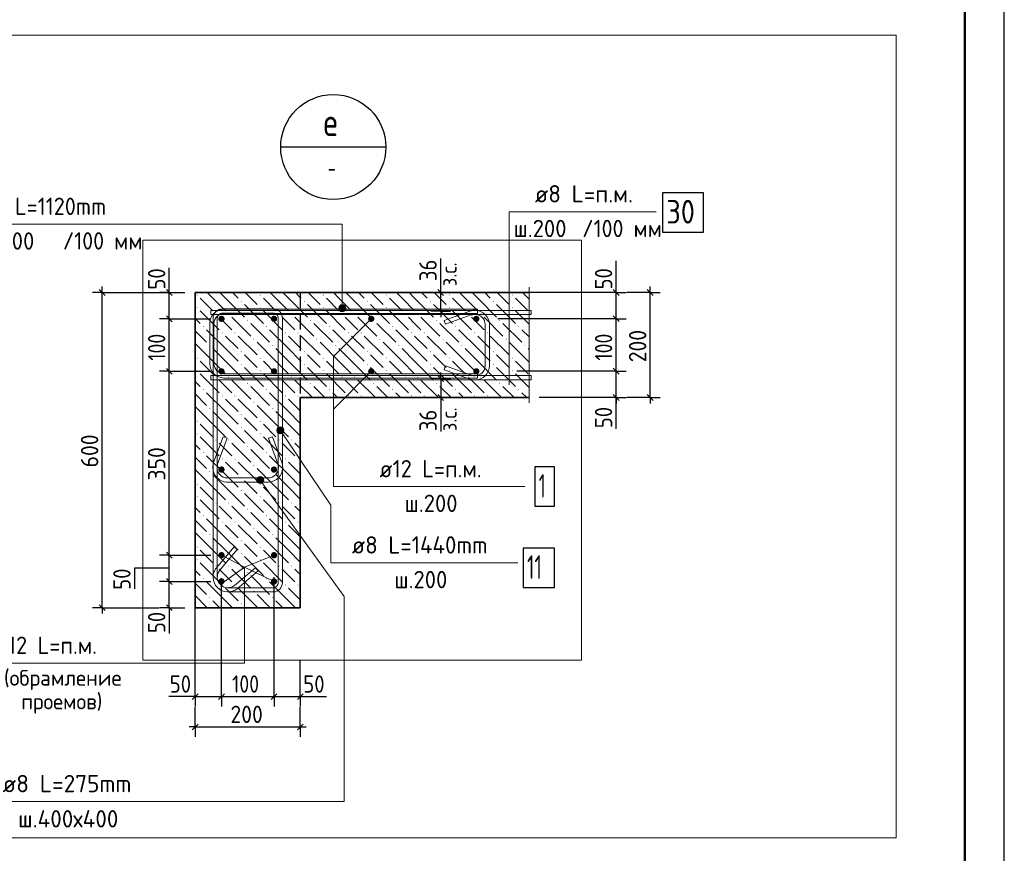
# Model space of a CAD drawing. Header units: millimetres. Extents: x 0 to 50400, y 0 to 35652.
# Tile 9 of 11: x 35408 to 50400, y 10836 to 23534. Entities that reach past the tile are written whole.
import ezdxf

# ---------------------------------------------------------------- set-up
doc = ezdxf.new("R2010")
doc.units = ezdxf.units.MM
doc.linetypes.add('______2', pattern=[324, 240, -84])
for name, color, linetype, lineweight in [('Standard', 7, 'Continuous', 25), ('ЖБ Стена верхний уровень', 7, 'Continuous', 35), ('Позиционная метка линия выноска', 7, 'Continuous', 13), ('Позиционная метка номер позиции', 7, 'Continuous', 13), ('Текст_ общее', 7, 'Continuous', 25)]:
    doc.layers.add(name, color=color, linetype=linetype, lineweight=lineweight)
doc.layers.add('Размерная выноска', color=7, linetype='Continuous')
for name, color, linetype, true_color in [('Стена ДОП П-обр. неравн', 7, 'Continuous', 0xa0a0a0), ('Стена обрамление Г-обр.', 7, 'Continuous', 0xa0a0a0), ('Стена фоновая арматура У1', 7, '______2', 0xa0a0a0), ('Стена фоновая арматура Х1', 7, '______2', 0xa0a0a0), ('Стена фоновая затяжка С-обр.', 7, '______2', 0xa0a0a0)]:
    doc.layers.add(name, color=color, linetype=linetype, true_color=true_color)
doc.styles.add('ISOCPEUR', font='txt')

msp = doc.modelspace()

# ---------------------------------------------------------------- hatches: boundary and pattern name
at = {"layer": 'ЖБ Стена верхний уровень', "linetype": 'Continuous', "lineweight": 18, "transparency": 33554687}
for points in [[(38102, 19340), (38110, 19348), (38117, 19340), (38110, 19332)], [(39062, 19340), (39070, 19348), (39077, 19340), (39070, 19332)], [(40022, 19340), (40030, 19348), (40037, 19340), (40030, 19332)], [(40982, 19340), (40990, 19348), (40997, 19340), (40990, 19332)], [(41942, 19340), (41950, 19348), (41957, 19340), (41950, 19332)], [(42902, 19340), (42910, 19348), (42917, 19340), (42910, 19332)], [(38774, 19244), (38782, 19252), (38789, 19244), (38782, 19236)], [(39734, 19244), (39742, 19252), (39749, 19244), (39742, 19236)], [(40694, 19244), (40702, 19252), (40709, 19244), (40702, 19236)], [(41654, 19244), (41662, 19252), (41669, 19244), (41662, 19236)], [(42614, 19244), (42622, 19252), (42629, 19244), (42622, 19236)], [(38102, 19148), (38110, 19155), (38117, 19148), (38110, 19140)], [(38390, 19052), (38398, 19059), (38405, 19052), (38398, 19044)], [(38582, 19052), (38590, 19059), (38597, 19052), (38590, 19044)], [(39062, 19148), (39070, 19155), (39077, 19148), (39070, 19140)], [(39350, 19052), (39358, 19059), (39365, 19052), (39358, 19044)], [(39542, 19052), (39550, 19059), (39557, 19052), (39550, 19044)], [(40022, 19148), (40030, 19155), (40037, 19148), (40030, 19140)], [(40310, 19052), (40318, 19059), (40325, 19052), (40318, 19044)], [(40502, 19052), (40510, 19059), (40517, 19052), (40510, 19044)], [(40982, 19148), (40990, 19155), (40997, 19148), (40990, 19140)], [(41270, 19052), (41278, 19059), (41285, 19052), (41278, 19044)], [(41462, 19052), (41470, 19059), (41477, 19052), (41470, 19044)], [(41942, 19148), (41950, 19155), (41957, 19148), (41950, 19140)], [(42230, 19052), (42238, 19059), (42245, 19052), (42238, 19044)], [(42422, 19052), (42430, 19059), (42437, 19052), (42430, 19044)], [(42902, 19148), (42910, 19155), (42917, 19148), (42910, 19140)], [(38870, 18956), (38878, 18964), (38885, 18956), (38878, 18948)], [(39830, 18956), (39838, 18964), (39845, 18956), (39838, 18948)], [(40790, 18956), (40798, 18964), (40805, 18956), (40798, 18948)], [(41750, 18956), (41758, 18964), (41765, 18956), (41758, 18948)], [(42710, 18956), (42718, 18964), (42725, 18956), (42718, 18948)], [(38198, 18860), (38206, 18868), (38213, 18860), (38206, 18852)], [(38486, 18764), (38494, 18772), (38501, 18764), (38494, 18756)], [(38678, 18764), (38686, 18772), (38693, 18764), (38686, 18756)], [(39158, 18860), (39166, 18868), (39173, 18860), (39166, 18852)], [(39446, 18764), (39454, 18772), (39461, 18764), (39454, 18756)], [(39638, 18764), (39646, 18772), (39653, 18764), (39646, 18756)], [(40118, 18860), (40126, 18868), (40133, 18860), (40126, 18852)], [(40406, 18764), (40414, 18772), (40421, 18764), (40414, 18756)], [(40598, 18764), (40606, 18772), (40613, 18764), (40606, 18756)], [(41078, 18860), (41086, 18868), (41093, 18860), (41086, 18852)], [(41366, 18764), (41374, 18772), (41381, 18764), (41374, 18756)], [(41558, 18764), (41566, 18772), (41573, 18764), (41566, 18756)], [(42038, 18860), (42046, 18868), (42053, 18860), (42046, 18852)], [(42326, 18764), (42334, 18772), (42341, 18764), (42334, 18756)], [(42518, 18764), (42526, 18772), (42533, 18764), (42526, 18756)], [(42998, 18860), (43006, 18868), (43013, 18860), (43006, 18852)], [(38966, 18668), (38974, 18675), (38981, 18668), (38974, 18660)], [(39926, 18668), (39934, 18675), (39941, 18668), (39934, 18660)], [(40886, 18668), (40894, 18675), (40901, 18668), (40894, 18660)], [(41846, 18668), (41854, 18675), (41861, 18668), (41854, 18660)], [(42806, 18668), (42814, 18675), (42821, 18668), (42814, 18660)], [(38294, 18572), (38302, 18579), (38309, 18572), (38302, 18564)], [(38774, 18476), (38782, 18484), (38789, 18476), (38782, 18468)], [(39254, 18572), (39262, 18579), (39269, 18572), (39262, 18564)], [(39734, 18476), (39742, 18484), (39749, 18476), (39742, 18468)], [(40214, 18572), (40222, 18579), (40229, 18572), (40222, 18564)], [(40694, 18476), (40702, 18484), (40709, 18476), (40702, 18468)], [(41174, 18572), (41182, 18579), (41189, 18572), (41182, 18564)], [(41654, 18476), (41662, 18484), (41669, 18476), (41662, 18468)], [(42134, 18572), (42142, 18579), (42149, 18572), (42142, 18564)], [(42614, 18476), (42622, 18484), (42629, 18476), (42622, 18468)], [(43094, 18572), (43102, 18579), (43109, 18572), (43102, 18564)], [(38102, 18380), (38110, 18388), (38117, 18380), (38110, 18372)], [(38774, 18284), (38782, 18292), (38789, 18284), (38782, 18276)], [(39062, 18380), (39070, 18388), (39077, 18380), (39070, 18372)], [(39734, 18284), (39742, 18292), (39749, 18284), (39742, 18276)], [(40022, 18380), (40030, 18388), (40037, 18380), (40030, 18372)], [(40694, 18284), (40702, 18292), (40709, 18284), (40702, 18276)], [(40982, 18380), (40990, 18388), (40997, 18380), (40990, 18372)], [(41654, 18284), (41662, 18292), (41669, 18284), (41662, 18276)], [(41942, 18380), (41950, 18388), (41957, 18380), (41950, 18372)], [(42614, 18284), (42622, 18292), (42629, 18284), (42622, 18276)], [(42902, 18380), (42910, 18388), (42917, 18380), (42910, 18372)], [(38102, 18188), (38110, 18195), (38117, 18188), (38110, 18180)], [(39062, 18188), (39070, 18195), (39077, 18188), (39070, 18180)], [(40022, 18188), (40030, 18195), (40037, 18188), (40030, 18180)], [(40982, 18188), (40990, 18195), (40997, 18188), (40990, 18180)], [(41942, 18188), (41950, 18195), (41957, 18188), (41950, 18180)], [(42902, 18188), (42910, 18195), (42917, 18188), (42910, 18180)], [(38390, 18092), (38398, 18099), (38405, 18092), (38398, 18084)], [(38582, 18092), (38590, 18099), (38597, 18092), (38590, 18084)], [(38870, 17996), (38878, 18004), (38885, 17996), (38878, 17988)], [(39350, 18092), (39358, 18099), (39365, 18092), (39358, 18084)], [(39542, 18092), (39550, 18099), (39557, 18092), (39550, 18084)], [(39830, 17996), (39838, 18004), (39845, 17996), (39838, 17988)], [(40310, 18092), (40318, 18099), (40325, 18092), (40318, 18084)], [(40502, 18092), (40510, 18099), (40517, 18092), (40510, 18084)], [(40790, 17996), (40798, 18004), (40805, 17996), (40798, 17988)], [(41270, 18092), (41278, 18099), (41285, 18092), (41278, 18084)], [(41462, 18092), (41470, 18099), (41477, 18092), (41470, 18084)], [(41750, 17996), (41758, 18004), (41765, 17996), (41758, 17988)], [(42230, 18092), (42238, 18099), (42245, 18092), (42238, 18084)], [(42422, 18092), (42430, 18099), (42437, 18092), (42430, 18084)], [(42710, 17996), (42718, 18004), (42725, 17996), (42718, 17988)], [(38198, 17900), (38206, 17908), (38213, 17900), (38206, 17892)], [(39158, 17900), (39166, 17908), (39173, 17900), (39166, 17892)], [(40118, 17900), (40126, 17908), (40133, 17900), (40126, 17892)], [(41078, 17900), (41086, 17908), (41093, 17900), (41086, 17892)], [(42038, 17900), (42046, 17908), (42053, 17900), (42046, 17892)], [(42998, 17900), (43006, 17908), (43013, 17900), (43006, 17892)], [(38486, 17804), (38494, 17812), (38501, 17804), (38494, 17796)], [(38678, 17804), (38686, 17812), (38693, 17804), (38686, 17796)], [(38966, 17708), (38974, 17715), (38981, 17708), (38974, 17700)], [(39446, 17804), (39454, 17812), (39461, 17804), (39454, 17796)], [(39638, 17804), (39646, 17812), (39653, 17804), (39646, 17796)], [(40406, 17804), (40414, 17812), (40421, 17804), (40414, 17796)], [(40598, 17804), (40606, 17812), (40613, 17804), (40606, 17796)], [(41366, 17804), (41374, 17812), (41381, 17804), (41374, 17796)], [(41558, 17804), (41566, 17812), (41573, 17804), (41566, 17796)], [(42326, 17804), (42334, 17812), (42341, 17804), (42334, 17796)], [(42518, 17804), (42526, 17812), (42533, 17804), (42526, 17796)], [(38294, 17612), (38302, 17619), (38309, 17612), (38302, 17604)], [(39254, 17612), (39262, 17619), (39269, 17612), (39262, 17604)], [(38102, 17420), (38110, 17428), (38117, 17420), (38110, 17412)], [(38774, 17516), (38782, 17524), (38789, 17516), (38782, 17508)], [(39062, 17420), (39070, 17428), (39077, 17420), (39070, 17412)], [(38774, 17324), (38782, 17332), (38789, 17324), (38782, 17316)], [(38102, 17228), (38110, 17235), (38117, 17228), (38110, 17220)], [(38390, 17132), (38398, 17139), (38405, 17132), (38398, 17124)], [(38582, 17132), (38590, 17139), (38597, 17132), (38590, 17124)], [(39062, 17228), (39070, 17235), (39077, 17228), (39070, 17220)], [(39350, 17132), (39358, 17139), (39365, 17132), (39358, 17124)], [(39542, 17132), (39550, 17139), (39557, 17132), (39550, 17124)], [(38198, 16940), (38206, 16948), (38213, 16940), (38206, 16932)], [(38870, 17036), (38878, 17043), (38885, 17036), (38878, 17028)], [(39158, 16940), (39166, 16948), (39173, 16940), (39166, 16932)], [(38486, 16844), (38494, 16852), (38501, 16844), (38494, 16836)], [(38678, 16844), (38686, 16852), (38693, 16844), (38686, 16836)], [(39446, 16844), (39454, 16852), (39461, 16844), (39454, 16836)], [(39638, 16844), (39646, 16852), (39653, 16844), (39646, 16836)], [(38294, 16652), (38302, 16659), (38309, 16652), (38302, 16644)], [(38966, 16748), (38974, 16756), (38981, 16748), (38974, 16740)], [(39254, 16652), (39262, 16659), (39269, 16652), (39262, 16644)], [(38774, 16556), (38782, 16563), (38789, 16556), (38782, 16548)], [(38102, 16460), (38110, 16468), (38117, 16460), (38110, 16452)], [(38774, 16364), (38782, 16372), (38789, 16364), (38782, 16356)], [(39062, 16460), (39070, 16468), (39077, 16460), (39070, 16452)], [(38102, 16268), (38110, 16276), (38117, 16268), (38110, 16260)], [(39062, 16268), (39070, 16276), (39077, 16268), (39070, 16260)], [(38390, 16172), (38398, 16179), (38405, 16172), (38398, 16164)], [(38582, 16172), (38590, 16179), (38597, 16172), (38590, 16164)], [(38870, 16076), (38878, 16083), (38885, 16076), (38878, 16068)], [(39350, 16172), (39358, 16179), (39365, 16172), (39358, 16164)], [(39542, 16172), (39550, 16179), (39557, 16172), (39550, 16164)], [(38198, 15980), (38206, 15988), (38213, 15980), (38206, 15972)], [(38486, 15884), (38494, 15892), (38501, 15884), (38494, 15876)], [(38678, 15884), (38686, 15892), (38693, 15884), (38686, 15876)], [(39158, 15980), (39166, 15988), (39173, 15980), (39166, 15972)], [(39446, 15884), (39454, 15892), (39461, 15884), (39454, 15876)], [(39638, 15884), (39646, 15892), (39653, 15884), (39646, 15876)], [(38966, 15788), (38974, 15796), (38981, 15788), (38974, 15780)], [(38294, 15692), (38302, 15699), (38309, 15692), (38302, 15684)], [(38774, 15596), (38782, 15603), (38789, 15596), (38782, 15588)], [(39254, 15692), (39262, 15699), (39269, 15692), (39262, 15684)], [(38102, 15500), (38110, 15508), (38117, 15500), (38110, 15492)], [(39062, 15500), (39070, 15508), (39077, 15500), (39070, 15492)], [(38102, 15308), (38110, 15316), (38117, 15308), (38110, 15300)], [(38774, 15404), (38782, 15412), (38789, 15404), (38782, 15396)], [(39062, 15308), (39070, 15316), (39077, 15308), (39070, 15300)], [(38390, 15212), (38398, 15219), (38405, 15212), (38398, 15204)], [(38582, 15212), (38590, 15219), (38597, 15212), (38590, 15204)], [(39350, 15212), (39358, 15219), (39365, 15212), (39358, 15204)], [(39542, 15212), (39550, 15219), (39557, 15212), (39550, 15204)], [(38198, 15020), (38206, 15028), (38213, 15020), (38206, 15012)], [(38870, 15116), (38878, 15123), (38885, 15116), (38878, 15108)], [(39158, 15020), (39166, 15028), (39173, 15020), (39166, 15012)], [(38486, 14924), (38494, 14932), (38501, 14924), (38494, 14916)], [(38678, 14924), (38686, 14932), (38693, 14924), (38686, 14916)], [(39446, 14924), (39454, 14932), (39461, 14924), (39454, 14916)], [(39638, 14924), (39646, 14932), (39653, 14924), (39646, 14916)], [(38294, 14732), (38302, 14739), (38309, 14732), (38302, 14724)], [(38966, 14828), (38974, 14836), (38981, 14828), (38974, 14820)], [(39254, 14732), (39262, 14739), (39269, 14732), (39262, 14724)], [(38774, 14636), (38782, 14643), (38789, 14636), (38782, 14628)]]:
    msp.add_hatch(color=7, dxfattribs=at).paths.add_polyline_path(points, flags=16)
at = {"layer": 'Позиционная метка линия выноска', "linetype": 'Continuous', "lineweight": 13, "transparency": 33554687}
for points in [[(40293, 19186), (40347, 19186), (40320, 19194)], [(40367, 19167), (40274, 19167), (40266, 19140)], [(40367, 19167), (40266, 19140), (40374, 19140)], [(40374, 19140), (40266, 19140), (40274, 19113)], [(40347, 19186), (40293, 19186), (40274, 19167)], [(40347, 19186), (40274, 19167), (40367, 19167)], [(40374, 19140), (40274, 19113), (40367, 19113)], [(40367, 19113), (40274, 19113), (40293, 19093)], [(40367, 19113), (40293, 19093), (40347, 19093)], [(40347, 19093), (40293, 19093), (40320, 19086)], [(39323, 17276), (39400, 17328), (39373, 17333)], [(39323, 17276), (39373, 17333), (39328, 17303)], [(39332, 17249), (39400, 17328), (39323, 17276)], [(39328, 17303), (39373, 17333), (39346, 17324)], [(39332, 17249), (39421, 17310), (39400, 17328)], [(39353, 17231), (39421, 17310), (39332, 17249)], [(39353, 17231), (39430, 17283), (39421, 17310)], [(39380, 17226), (39430, 17283), (39353, 17231)], [(39380, 17226), (39425, 17256), (39430, 17283)], [(39425, 17256), (39380, 17226), (39407, 17235)], [(39016, 16516), (39091, 16571), (39064, 16575)], [(39016, 16516), (39064, 16575), (39020, 16544)], [(39025, 16490), (39091, 16571), (39016, 16516)], [(39020, 16544), (39064, 16575), (39038, 16565)], [(39025, 16490), (39113, 16553), (39091, 16571)], [(39047, 16473), (39113, 16553), (39025, 16490)], [(39047, 16473), (39123, 16527), (39113, 16553)], [(39074, 16468), (39123, 16527), (39047, 16473)], [(39074, 16468), (39118, 16500), (39123, 16527)], [(39118, 16500), (39074, 16468), (39101, 16478)]]:
    msp.add_hatch(color=7, dxfattribs=at).paths.add_polyline_path(points)
at = {"layer": 'Стена обрамление Г-обр.', "linetype": 'Continuous', "lineweight": 13, "transparency": 33554687}
for points in [[(38529, 15378), (38525, 15396), (38515, 15412), (38499, 15422), (38481, 15426), (38462, 15422), (38447, 15412), (38436, 15396), (38433, 15378), (38436, 15359), (38447, 15344), (38462, 15333), (38481, 15330), (38499, 15333), (38515, 15344), (38525, 15359)], [(39329, 15378), (39325, 15396), (39315, 15412), (39299, 15422), (39281, 15426), (39262, 15422), (39247, 15412), (39236, 15396), (39233, 15378), (39236, 15359), (39247, 15344), (39262, 15333), (39281, 15330), (39299, 15333), (39315, 15344), (39325, 15359)], [(38529, 14978), (38525, 14996), (38515, 15012), (38499, 15022), (38481, 15026), (38462, 15022), (38447, 15012), (38436, 14996), (38433, 14978), (38436, 14959), (38447, 14944), (38462, 14933), (38481, 14930), (38499, 14933), (38515, 14944), (38525, 14959)], [(39329, 14978), (39325, 14996), (39315, 15012), (39299, 15022), (39281, 15026), (39262, 15022), (39247, 15012), (39236, 14996), (39233, 14978), (39236, 14959), (39247, 14944), (39262, 14933), (39281, 14930), (39299, 14933), (39315, 14944), (39325, 14959)]]:
    msp.add_hatch(color=7, dxfattribs=at).paths.add_polyline_path(points)
at = {"layer": 'Стена фоновая арматура Х1', "linetype": 'Continuous', "lineweight": 18, "transparency": 33554687}
for points in [[(38529, 18978), (38525, 18996), (38515, 19012), (38499, 19022), (38481, 19026), (38462, 19022), (38447, 19012), (38436, 18996), (38433, 18978), (38436, 18959), (38447, 18944), (38462, 18933), (38481, 18930), (38499, 18933), (38515, 18944), (38525, 18959)], [(39329, 18978), (39325, 18996), (39315, 19012), (39299, 19022), (39281, 19026), (39262, 19022), (39247, 19012), (39236, 18996), (39233, 18978), (39236, 18959), (39247, 18944), (39262, 18933), (39281, 18930), (39299, 18933), (39315, 18944), (39325, 18959)], [(40809, 18978), (40805, 18996), (40795, 19012), (40779, 19022), (40761, 19026), (40742, 19022), (40727, 19012), (40716, 18996), (40713, 18978), (40716, 18959), (40727, 18944), (40742, 18933), (40761, 18930), (40779, 18933), (40795, 18944), (40805, 18959)], [(42409, 18978), (42405, 18996), (42395, 19012), (42379, 19022), (42361, 19026), (42342, 19022), (42327, 19012), (42316, 18996), (42313, 18978), (42316, 18959), (42327, 18944), (42342, 18933), (42361, 18930), (42379, 18933), (42395, 18944), (42405, 18959)], [(38529, 18178), (38525, 18196), (38515, 18212), (38499, 18222), (38481, 18226), (38462, 18222), (38447, 18212), (38436, 18196), (38433, 18178), (38436, 18159), (38447, 18144), (38462, 18133), (38481, 18130), (38499, 18133), (38515, 18144), (38525, 18159)], [(39329, 18178), (39325, 18196), (39315, 18212), (39299, 18222), (39281, 18226), (39262, 18222), (39247, 18212), (39236, 18196), (39233, 18178), (39236, 18159), (39247, 18144), (39262, 18133), (39281, 18130), (39299, 18133), (39315, 18144), (39325, 18159)], [(40809, 18178), (40805, 18196), (40795, 18212), (40779, 18222), (40761, 18226), (40742, 18222), (40727, 18212), (40716, 18196), (40713, 18178), (40716, 18159), (40727, 18144), (40742, 18133), (40761, 18130), (40779, 18133), (40795, 18144), (40805, 18159)], [(42409, 18178), (42405, 18196), (42395, 18212), (42379, 18222), (42361, 18226), (42342, 18222), (42327, 18212), (42316, 18196), (42313, 18178), (42316, 18159), (42327, 18144), (42342, 18133), (42361, 18130), (42379, 18133), (42395, 18144), (42405, 18159)], [(38529, 16682), (38525, 16700), (38515, 16716), (38499, 16726), (38481, 16730), (38462, 16726), (38447, 16716), (38436, 16700), (38433, 16682), (38436, 16663), (38447, 16648), (38462, 16637), (38481, 16634), (38499, 16637), (38515, 16648), (38525, 16663)], [(38529, 16682), (38525, 16700), (38515, 16716), (38499, 16726), (38481, 16730), (38462, 16726), (38447, 16716), (38436, 16700), (38433, 16682), (38436, 16663), (38447, 16648), (38462, 16637), (38481, 16634), (38499, 16637), (38515, 16648), (38525, 16663)], [(39329, 16682), (39325, 16700), (39315, 16716), (39299, 16726), (39281, 16730), (39262, 16726), (39247, 16716), (39236, 16700), (39233, 16682), (39236, 16663), (39247, 16648), (39262, 16637), (39281, 16634), (39299, 16637), (39315, 16648), (39325, 16663)], [(39329, 16682), (39325, 16700), (39315, 16716), (39299, 16726), (39281, 16730), (39262, 16726), (39247, 16716), (39236, 16700), (39233, 16682), (39236, 16663), (39247, 16648), (39262, 16637), (39281, 16634), (39299, 16637), (39315, 16648), (39325, 16663)]]:
    msp.add_hatch(color=7, dxfattribs=at).paths.add_polyline_path(points)

# ---------------------------------------------------------------- linework, layer by layer
at = {"layer": 'Standard', "color": 7, "linetype": 'Continuous', "lineweight": -3, "transparency": 33554687}
for p, q in [((36665, 19378), (36515, 19378)), ((36665, 19378), (36665, 19468)), ((36665, 19378), (36815, 19378)), ((36665, 19378), (37921, 19378)), ((37686, 19378), (37536, 19378)), ((37686, 19378), (37686, 19468)), ((37686, 19378), (37836, 19378)), ((37686, 19378), (37921, 19378)), ((37686, 18978), (37686, 19378)), ((41818, 19380), (41668, 19380)), ((41818, 19380), (41818, 19470)), ((41818, 19380), (41968, 19380)), ((41818, 19092), (41818, 19380)), ((44491, 19380), (44341, 19380)), ((44491, 19380), (44491, 19470)), ((44491, 19380), (44641, 19380)), ((44491, 18980), (44491, 19380)), ((45009, 19380), (44651, 19380)), ((45009, 19380), (44859, 19380)), ((45009, 19380), (45009, 19470)), ((45009, 19380), (45159, 19380)), ((41818, 19092), (41668, 19092)), ((41818, 19092), (41968, 19092)), ((41818, 19092), (41818, 19002)), ((37686, 18978), (37536, 18978)), ((37686, 18978), (37836, 18978)), ((37686, 18978), (38321, 18978)), ((37686, 18178), (37686, 18978)), ((44491, 18980), (44341, 18980)), ((44491, 18980), (44641, 18980)), ((44491, 18180), (44491, 18980)), ((37686, 18178), (37536, 18178)), ((37686, 18178), (37836, 18178)), ((37686, 18178), (38321, 18178)), ((37686, 15378), (37686, 18178)), ((41818, 18068), (41818, 18158)), ((44491, 18180), (44341, 18180)), ((44491, 18180), (44641, 18180)), ((44491, 17780), (44491, 18180)), ((41818, 18068), (41668, 18068)), ((41818, 18068), (41968, 18068)), ((41818, 18068), (41818, 17780)), ((41818, 17780), (41668, 17780)), ((41818, 17780), (41968, 17780)), ((41818, 17780), (41818, 17690)), ((44491, 17780), (44341, 17780)), ((44491, 17780), (44641, 17780)), ((44491, 17780), (44491, 17690)), ((45009, 17780), (44651, 17780)), ((45009, 17780), (44859, 17780)), ((45009, 17780), (45159, 17780)), ((45009, 17780), (45009, 17690)), ((37686, 15378), (37536, 15378)), ((37686, 15378), (37836, 15378)), ((37686, 15378), (38321, 15378)), ((37686, 14978), (37686, 15378)), ((37686, 14978), (37536, 14978)), ((37686, 14978), (37836, 14978)), ((37686, 14978), (38321, 14978)), ((37686, 14578), (37686, 14978)), ((36665, 14578), (36515, 14578)), ((36665, 14578), (36815, 14578)), ((36665, 14578), (37526, 14578)), ((36665, 14578), (36665, 14488)), ((37686, 14578), (37536, 14578)), ((37686, 14578), (37836, 14578)), ((37686, 14578), (37921, 14578)), ((37686, 14578), (37686, 14488)), ((38081, 13223), (38081, 13373)), ((38481, 13223), (38481, 13373)), ((39281, 13223), (39281, 13373)), ((39681, 13223), (39681, 13373)), ((38081, 13223), (37991, 13223)), ((38081, 13223), (38081, 13073)), ((38081, 13223), (38481, 13223)), ((38481, 13223), (38481, 13073)), ((38481, 13223), (39281, 13223)), ((39281, 13223), (39281, 13073)), ((39281, 13223), (39681, 13223)), ((39681, 13223), (39681, 13073)), ((39681, 13223), (39771, 13223)), ((38081, 12761), (38081, 13063)), ((39681, 12761), (39681, 13063)), ((38081, 12761), (38081, 12911)), ((39681, 12761), (39681, 12911)), ((38081, 12761), (37991, 12761)), ((38081, 12761), (38081, 12611)), ((38081, 12761), (39681, 12761)), ((39681, 12761), (39681, 12611)), ((39681, 12761), (39771, 12761))]:
    msp.add_line(p, q, dxfattribs=at)
at = {"layer": 'Standard', "color": 7, "linetype": 'Continuous', "lineweight": 25, "transparency": 33554687}
for p, q in [((36710, 19333), (36620, 19423)), ((37731, 19333), (37641, 19423)), ((41863, 19335), (41773, 19425)), ((44536, 19335), (44446, 19425)), ((45054, 19335), (44964, 19425)), ((41863, 19047), (41773, 19137)), ((37731, 18933), (37641, 19023)), ((44536, 18935), (44446, 19025)), ((37731, 18133), (37641, 18223)), ((44536, 18135), (44446, 18225)), ((41773, 18113), (41863, 18023)), ((41773, 17825), (41863, 17735)), ((44536, 17735), (44446, 17825)), ((45054, 17735), (44964, 17825)), ((37731, 15333), (37641, 15423)), ((37731, 14933), (37641, 15023)), ((36710, 14533), (36620, 14623)), ((37731, 14533), (37641, 14623)), ((38036, 13178), (38126, 13268)), ((38436, 13178), (38526, 13268)), ((39236, 13178), (39326, 13268)), ((39636, 13178), (39726, 13268)), ((38036, 12716), (38126, 12806)), ((39636, 12716), (39726, 12806))]:
    msp.add_line(p, q, dxfattribs=at)
msp.add_lwpolyline([(0, 0), (50400, 0), (50400, 35640), (0, 35640), (0, 0)], close=True, dxfattribs=at)
at = {"layer": 'Standard', "color": 7, "linetype": 'Continuous', "lineweight": 50, "transparency": 33554687}
msp.add_lwpolyline([(2400, 35040), (49800, 35040), (49800, 600), (2400, 600), (2400, 35040)], close=True, dxfattribs=at)
at = {"layer": 'Standard', "color": 7, "linetype": 'Continuous', "lineweight": 13, "transparency": 33554687}
msp.add_lwpolyline([(48754, 23301), (33022, 23301), (33022, 11072), (48754, 11072), (48754, 23301)], dxfattribs=at)
at = {"layer": 'Standard', "color": 254, "linetype": 'Continuous', "lineweight": 13, "true_color": 0xc4c4ff, "transparency": 33554687}
msp.add_lwpolyline([(37281, 13778), (43963, 13778), (43963, 20178), (37281, 20178), (37281, 13778)], dxfattribs=at)
at = {"layer": 'Standard', "color": 7, "linetype": 'Continuous', "lineweight": -3, "transparency": 33554687}
for points in [[(36665, 14578), (36665, 16608), (36665, 16608), (36665, 19378)], [(44491, 19380), (44470, 19380), (44470, 19380), (42977, 19380)], [(45009, 17780), (45009, 18247), (45009, 18247), (45009, 19380)], [(44491, 18980), (44470, 18980), (44470, 18980), (42689, 18980)], [(44491, 18180), (44470, 18180), (44470, 18180), (44470, 18180), (44470, 18180), (42977, 18180)], [(44491, 17780), (44470, 17780), (44470, 17780), (44470, 17780), (44470, 17780), (43316, 17780)], [(38081, 13223), (38081, 13243), (38081, 13243), (38081, 13243), (38081, 13243), (38081, 13631), (38081, 13631), (38081, 15041)], [(38481, 13223), (38481, 13243), (38481, 13243), (38481, 13243), (38481, 13243), (38481, 13993), (38481, 13993), (38481, 15025)], [(39281, 13223), (39281, 13243), (39281, 13243), (39281, 14718), (39281, 14718), (39281, 15041)], [(39681, 13223), (39681, 13243), (39681, 13243), (39681, 13769)]]:
    msp.add_lwpolyline(points, dxfattribs=at)
at = {"layer": 'ЖБ Стена верхний уровень', "color": 7, "linetype": 'Continuous', "lineweight": 35, "transparency": 33554687}
for p, q in [((38081, 19378), (38081, 14578)), ((39681, 19378), (38081, 19378)), ((43163, 19378), (39681, 19378)), ((39681, 17778), (43163, 17778)), ((39681, 14578), (39681, 17778)), ((38081, 14578), (39681, 14578))]:
    msp.add_line(p, q, dxfattribs=at)
at = {"layer": 'ЖБ Стена верхний уровень', "color": 9, "linetype": 'Continuous', "lineweight": 18, "true_color": 0xc7c7c7, "transparency": 33554687}
for p, q in [((38350, 19292), (38264, 19378)), ((38456, 19378), (38542, 19292)), ((38648, 19378), (38734, 19292)), ((38926, 19292), (38840, 19378)), ((39310, 19292), (39224, 19378)), ((39416, 19378), (39502, 19292)), ((39608, 19378), (39681, 19305)), ((39886, 19292), (39800, 19378)), ((40270, 19292), (40184, 19378)), ((40376, 19378), (40462, 19292)), ((40568, 19378), (40654, 19292)), ((40846, 19292), (40760, 19378)), ((41230, 19292), (41144, 19378)), ((41336, 19378), (41422, 19292)), ((41528, 19378), (41614, 19292)), ((41806, 19292), (41720, 19378)), ((42190, 19292), (42104, 19378)), ((42296, 19378), (42382, 19292)), ((42488, 19378), (42574, 19292)), ((42766, 19292), (42680, 19378)), ((43150, 19292), (43064, 19378)), ((38158, 19292), (38350, 19100)), ((38350, 19292), (38542, 19100)), ((38542, 19292), (38830, 19004)), ((38830, 19196), (39118, 18908)), ((39022, 19196), (38926, 19292)), ((39118, 19292), (39310, 19100)), ((39310, 19292), (39502, 19100)), ((39502, 19292), (39681, 19113)), ((39681, 19305), (39694, 19292)), ((39790, 19196), (40078, 18908)), ((39982, 19196), (39886, 19292)), ((40078, 19292), (40270, 19100)), ((40270, 19292), (40462, 19100)), ((40462, 19292), (40750, 19004)), ((40750, 19196), (41038, 18908)), ((40942, 19196), (40846, 19292)), ((41038, 19292), (41230, 19100)), ((41230, 19292), (41422, 19100)), ((41422, 19292), (41710, 19004)), ((41710, 19196), (41998, 18908)), ((41902, 19196), (41806, 19292)), ((41998, 19292), (42190, 19100)), ((42190, 19292), (42382, 19100)), ((42382, 19292), (42670, 19004)), ((42670, 19196), (42958, 18908)), ((42862, 19196), (42766, 19292)), ((42958, 19292), (43150, 19100)), ((43150, 19292), (43163, 19278)), ((38158, 19100), (38446, 18812)), ((39118, 19100), (39406, 18812)), ((39681, 19113), (39790, 19004)), ((40078, 19100), (40366, 18812)), ((41038, 19100), (41326, 18812)), ((41998, 19100), (42286, 18812)), ((42958, 19100), (43163, 18894)), ((38081, 18985), (38158, 18908)), ((38542, 18908), (38446, 19004)), ((38638, 18812), (38542, 18908)), ((38638, 19004), (38926, 18716)), ((38926, 18908), (39214, 18620)), ((39502, 18908), (39406, 19004)), ((39598, 18812), (39502, 18908)), ((39598, 19004), (39681, 18921)), ((39681, 18921), (39886, 18716)), ((39886, 18908), (40174, 18620)), ((40462, 18908), (40366, 19004)), ((40558, 18812), (40462, 18908)), ((40558, 19004), (40846, 18716)), ((40846, 18908), (41134, 18620)), ((41422, 18908), (41326, 19004)), ((41518, 18812), (41422, 18908)), ((41518, 19004), (41806, 18716)), ((41806, 18908), (42094, 18620)), ((42382, 18908), (42286, 19004)), ((42478, 18812), (42382, 18908)), ((42478, 19004), (42766, 18716)), ((42766, 18908), (43054, 18620)), ((38081, 18793), (38254, 18620)), ((38542, 18524), (38254, 18812)), ((39502, 18524), (39214, 18812)), ((40462, 18524), (40174, 18812)), ((41422, 18524), (41134, 18812)), ((42382, 18524), (42094, 18812)), ((43163, 18702), (43054, 18812)), ((38350, 18332), (38081, 18601)), ((38542, 18716), (38734, 18524)), ((38734, 18716), (39022, 18428)), ((39310, 18332), (39022, 18620)), ((39502, 18716), (39681, 18537)), ((39694, 18716), (39982, 18428)), ((40270, 18332), (39982, 18620)), ((40462, 18716), (40654, 18524)), ((40654, 18716), (40942, 18428)), ((41230, 18332), (40942, 18620)), ((41422, 18716), (41614, 18524)), ((41614, 18716), (41902, 18428)), ((42190, 18332), (41902, 18620)), ((42382, 18716), (42574, 18524)), ((42574, 18716), (42862, 18428)), ((43150, 18332), (42862, 18620)), ((38350, 18524), (38542, 18332)), ((38542, 18524), (38734, 18332)), ((39310, 18524), (39502, 18332)), ((39502, 18524), (39681, 18345)), ((39681, 18537), (39694, 18524)), ((40270, 18524), (40462, 18332)), ((40462, 18524), (40654, 18332)), ((41230, 18524), (41422, 18332)), ((41422, 18524), (41614, 18332)), ((42190, 18524), (42382, 18332)), ((42382, 18524), (42574, 18332)), ((43150, 18524), (43163, 18510)), ((38158, 18332), (38350, 18140)), ((38350, 18332), (38542, 18140)), ((38542, 18332), (38830, 18044)), ((38926, 18332), (38830, 18428)), ((39022, 18236), (38926, 18332)), ((39118, 18332), (39310, 18140)), ((39310, 18332), (39502, 18140)), ((39502, 18332), (39681, 18153)), ((39681, 18345), (39694, 18332)), ((39886, 18332), (39790, 18428)), ((39982, 18236), (39886, 18332)), ((40078, 18332), (40270, 18140)), ((40270, 18332), (40462, 18140)), ((40462, 18332), (40750, 18044)), ((40846, 18332), (40750, 18428)), ((40942, 18236), (40846, 18332)), ((41038, 18332), (41230, 18140)), ((41230, 18332), (41422, 18140)), ((41422, 18332), (41710, 18044)), ((41806, 18332), (41710, 18428)), ((41902, 18236), (41806, 18332)), ((41998, 18332), (42190, 18140)), ((42190, 18332), (42382, 18140)), ((42382, 18332), (42670, 18044)), ((42766, 18332), (42670, 18428)), ((42862, 18236), (42766, 18332)), ((42958, 18332), (43150, 18140)), ((43150, 18332), (43163, 18318)), ((38830, 18236), (39118, 17948)), ((39681, 18153), (39790, 18044)), ((39790, 18236), (40078, 17948)), ((40750, 18236), (41038, 17948)), ((41710, 18236), (41998, 17948)), ((42670, 18236), (42958, 17948)), ((38081, 18025), (38158, 17948)), ((38158, 18140), (38446, 17852)), ((38542, 17948), (38446, 18044)), ((38638, 18044), (38926, 17756)), ((39118, 18140), (39406, 17852)), ((39502, 17948), (39406, 18044)), ((39598, 18044), (39681, 17961)), ((40078, 18140), (40366, 17852)), ((40462, 17948), (40366, 18044)), ((40558, 18044), (40824, 17778)), ((41038, 18140), (41326, 17852)), ((41422, 17948), (41326, 18044)), ((41518, 18044), (41784, 17778)), ((41998, 18140), (42286, 17852)), ((42382, 17948), (42286, 18044)), ((42478, 18044), (42744, 17778)), ((42958, 18140), (43163, 17934)), ((38542, 17564), (38254, 17852)), ((38638, 17852), (38542, 17948)), ((38926, 17948), (39214, 17660)), ((39502, 17564), (39214, 17852)), ((39598, 17852), (39502, 17948)), ((39681, 17961), (39864, 17778)), ((39886, 17948), (40056, 17778)), ((40248, 17778), (40174, 17852)), ((40558, 17852), (40462, 17948)), ((40846, 17948), (41016, 17778)), ((41208, 17778), (41134, 17852)), ((41518, 17852), (41422, 17948)), ((41806, 17948), (41976, 17778)), ((42168, 17778), (42094, 17852)), ((42478, 17852), (42382, 17948)), ((42766, 17948), (42936, 17778)), ((43128, 17778), (43054, 17852)), ((38081, 17833), (38254, 17660)), ((38542, 17756), (38734, 17564)), ((38734, 17756), (39022, 17468)), ((39502, 17756), (39681, 17577)), ((38350, 17372), (38081, 17641)), ((38350, 17564), (38542, 17372)), ((38542, 17564), (38734, 17372)), ((39310, 17372), (39022, 17660)), ((39310, 17564), (39502, 17372)), ((39502, 17564), (39681, 17385)), ((38926, 17372), (38830, 17468)), ((38158, 17372), (38350, 17180)), ((38350, 17372), (38542, 17180)), ((38542, 17372), (38830, 17084)), ((38830, 17276), (39118, 16988)), ((39022, 17276), (38926, 17372)), ((39118, 17372), (39310, 17180)), ((39310, 17372), (39502, 17180)), ((39502, 17372), (39681, 17193)), ((38158, 17180), (38446, 16892)), ((39118, 17180), (39406, 16892)), ((38081, 17065), (38158, 16988)), ((38542, 16988), (38446, 17084)), ((38638, 16892), (38542, 16988)), ((38638, 17084), (38926, 16796)), ((38926, 16988), (39214, 16700)), ((39502, 16988), (39406, 17084)), ((39598, 16892), (39502, 16988)), ((39598, 17084), (39681, 17001)), ((38081, 16873), (38254, 16700)), ((38542, 16604), (38254, 16892)), ((38542, 16796), (38734, 16604)), ((38734, 16796), (39022, 16508)), ((39502, 16604), (39214, 16892)), ((39502, 16796), (39681, 16617)), ((38350, 16412), (38081, 16681)), ((39310, 16412), (39022, 16700)), ((38350, 16604), (38542, 16412)), ((38542, 16604), (38734, 16412)), ((38926, 16412), (38830, 16508)), ((39310, 16604), (39502, 16412)), ((39502, 16604), (39681, 16425)), ((38158, 16412), (38350, 16220)), ((38350, 16412), (38542, 16220)), ((38542, 16412), (38830, 16124)), ((39022, 16316), (38926, 16412)), ((39118, 16412), (39310, 16220)), ((39310, 16412), (39502, 16220)), ((39502, 16412), (39681, 16233)), ((38158, 16220), (38446, 15932)), ((38830, 16316), (39118, 16028)), ((39118, 16220), (39406, 15932)), ((38081, 16105), (38158, 16028)), ((38542, 16028), (38446, 16124)), ((38638, 16124), (38926, 15836)), ((39502, 16028), (39406, 16124)), ((39598, 16124), (39681, 16041)), ((38081, 15913), (38254, 15740)), ((38542, 15644), (38254, 15932)), ((38638, 15932), (38542, 16028)), ((38926, 16028), (39214, 15740)), ((39502, 15644), (39214, 15932)), ((39598, 15932), (39502, 16028)), ((38542, 15836), (38734, 15644)), ((38734, 15836), (39022, 15548)), ((39502, 15836), (39681, 15657)), ((38350, 15452), (38081, 15721)), ((38350, 15644), (38542, 15452)), ((38542, 15644), (38734, 15452)), ((39310, 15452), (39022, 15740)), ((39310, 15644), (39502, 15452)), ((39502, 15644), (39681, 15465)), ((38158, 15452), (38350, 15260)), ((38350, 15452), (38542, 15260)), ((38542, 15452), (38830, 15164)), ((38926, 15452), (38830, 15548)), ((39022, 15356), (38926, 15452)), ((39118, 15452), (39310, 15260)), ((39310, 15452), (39502, 15260)), ((39502, 15452), (39681, 15273)), ((38830, 15356), (39118, 15068)), ((38081, 15145), (38158, 15068)), ((38158, 15260), (38446, 14972)), ((38542, 15068), (38446, 15164)), ((38638, 15164), (38926, 14876)), ((39118, 15260), (39406, 14972)), ((39502, 15068), (39406, 15164)), ((39598, 15164), (39681, 15081)), ((38638, 14972), (38542, 15068)), ((38926, 15068), (39214, 14780)), ((39598, 14972), (39502, 15068)), ((38081, 14953), (38254, 14780)), ((38542, 14684), (38254, 14972)), ((38542, 14876), (38734, 14684)), ((38734, 14876), (39022, 14588)), ((39502, 14684), (39214, 14972)), ((39502, 14876), (39681, 14697)), ((38264, 14578), (38081, 14761)), ((39224, 14578), (39022, 14780)), ((38350, 14684), (38456, 14578)), ((38542, 14684), (38648, 14578)), ((38840, 14578), (38830, 14588)), ((39310, 14684), (39416, 14578)), ((39502, 14684), (39608, 14578))]:
    msp.add_line(p, q, dxfattribs=at)
at = {"layer": 'ЖБ Стена верхний уровень', "color": 253, "linetype": '______2', "lineweight": -3, "true_color": 0xababab, "transparency": 33554687}
msp.add_line((39681, 19378), (39681, 17778), dxfattribs=at)
at = {"layer": 'Позиционная метка линия выноска', "color": 7, "linetype": 'Continuous', "lineweight": 13, "transparency": 33554687}
for p, q in [((40320, 19194), (40320, 19194)), ((40266, 19140), (40266, 19140)), ((40320, 19086), (40320, 19086)), ((40374, 19140), (40374, 19140)), ((40761, 18978), (40186, 18403)), ((40186, 18403), (40186, 17923)), ((40761, 18178), (40186, 17603)), ((40186, 17923), (40186, 16422)), ((39332, 17249), (39332, 17249)), ((39346, 17324), (39346, 17324)), ((39421, 17310), (39421, 17310)), ((39407, 17235), (39407, 17235)), ((39038, 16565), (39038, 16565)), ((39113, 16553), (39113, 16553)), ((39025, 16490), (39025, 16490)), ((39101, 16478), (39101, 16478)), ((40186, 16422), (43101, 16422)), ((38481, 15378), (38830, 15196)), ((38830, 15196), (39281, 15378)), ((38529, 14978), (38830, 15196)), ((38830, 15196), (39281, 14978)), ((38830, 15196), (38830, 13732)), ((38830, 13732), (34654, 13732))]:
    msp.add_line(p, q, dxfattribs=at)
for points in [[(42862, 17972), (42862, 20609), (45100, 20609)], [(34640, 20420), (40320, 20420), (40320, 19140)], [(42994, 15261), (40466, 15261), (40146, 15261), (40146, 16141), (39377, 17279)], [(34668, 11626), (40348, 11626), (40348, 14746), (39069, 16522)]]:
    msp.add_lwpolyline(points, dxfattribs=at)
for centre in [(40320, 19140), (39377, 17279), (39069, 16522)]:
    msp.add_circle(centre, 54, dxfattribs=at)
at = {"layer": 'Размерная выноска', "color": 7, "linetype": 'Continuous', "lineweight": -3, "transparency": 33554687}
for p, q in [((41818, 19380), (41818, 19896)), ((44491, 19380), (44491, 19860)), ((37686, 19378), (37686, 19754)), ((41818, 17780), (41818, 17263)), ((44491, 17300), (44491, 17780)), ((37686, 15178), (37158, 15178)), ((37158, 15178), (37158, 14866)), ((37686, 14578), (37686, 14186)), ((38081, 13223), (37681, 13223)), ((39681, 13223), (40081, 13223))]:
    msp.add_line(p, q, dxfattribs=at)
at = {"layer": 'Размерная выноска', "color": 7, "linetype": 'Continuous', "lineweight": 13, "transparency": 33554687}
msp.add_line((43163, 19458), (43163, 17698), dxfattribs=at)
at = {"layer": 'Стена ДОП П-обр. неравн', "color": 38, "linetype": 'Continuous', "lineweight": 13, "true_color": 0x5f1e0f, "transparency": 33554687}
for points in [[(42379, 19060), (38519, 19060), (38490, 19056), (38460, 19047), (38433, 19032), (38412, 19013), (38393, 18992), (38378, 18965), (38369, 18935), (38365, 18906), (38365, 18294), (38369, 18265), (38378, 18236), (38393, 18209), (38412, 18187), (38433, 18169), (38460, 18154), (38490, 18144), (38519, 18140), (42379, 18140), (42379, 18076), (38514, 18076), (38475, 18082), (38434, 18095), (38397, 18116), (38366, 18142), (38340, 18173), (38320, 18210), (38306, 18251), (38301, 18290), (38301, 18911), (38306, 18950), (38320, 18991), (38340, 19028), (38366, 19059), (38397, 19085), (38434, 19106), (38475, 19119), (38514, 19124), (42379, 19124), (42379, 19060)], [(38722, 15463), (38452, 15143), (38444, 15132), (38437, 15120), (38431, 15109), (38426, 15096), (38422, 15084), (38419, 15071), (38418, 15058), (38417, 15045), (38417, 15036), (38421, 15007), (38430, 14977), (38445, 14951), (38464, 14929), (38486, 14910), (38512, 14895), (38542, 14886), (38571, 14882), (39267, 14882), (39282, 14884), (39297, 14889), (39310, 14896), (39321, 14905), (39330, 14916), (39338, 14930), (39343, 14944), (39345, 14959), (39345, 18988), (39343, 19003), (39338, 19018), (39330, 19031), (39321, 19042), (39310, 19051), (39297, 19059), (39282, 19064), (39267, 19066), (38494, 19066), (38479, 19064), (38465, 19059), (38451, 19051), (38440, 19042), (38431, 19031), (38424, 19018), (38419, 19003), (38417, 18988), (38417, 15036), (38421, 15007), (38430, 14977), (38445, 14951), (38464, 14929), (38486, 14910), (38512, 14895), (38542, 14886), (38571, 14882), (38579, 14882), (38593, 14883), (38606, 14885), (38619, 14887), (38631, 14891), (38644, 14896), (38655, 14902), (38667, 14909), (38677, 14917), (38998, 15187), (39039, 15138), (38717, 14867), (38703, 14856), (38687, 14847), (38670, 14838), (38653, 14831), (38636, 14826), (38618, 14822), (38599, 14819), (38581, 14818), (38566, 14818), (38527, 14823), (38486, 14837), (38449, 14858), (38418, 14883), (38392, 14914), (38372, 14952), (38358, 14992), (38353, 15031), (38353, 18993), (38356, 19018), (38365, 19044), (38378, 19068), (38395, 19088), (38415, 19104), (38439, 19118), (38465, 19126), (38490, 19130), (39272, 19130), (39297, 19126), (39323, 19118), (39347, 19104), (39367, 19088), (39383, 19068), (39397, 19044), (39405, 19018), (39409, 18993), (39409, 14955), (39405, 14930), (39397, 14904), (39383, 14880), (39367, 14860), (39347, 14843), (39323, 14830), (39297, 14821), (39272, 14818), (38566, 14818), (38527, 14823), (38486, 14837), (38449, 14858), (38418, 14883), (38392, 14914), (38372, 14952), (38358, 14992), (38353, 15031), (38353, 15047), (38354, 15064), (38356, 15083), (38361, 15101), (38366, 15118), (38373, 15135), (38382, 15152), (38391, 15168), (38402, 15182), (38673, 15504), (38722, 15463)]]:
    msp.add_lwpolyline(points, dxfattribs=at)
at = {"layer": 'Стена ДОП П-обр. неравн', "color": 7, "linetype": 'Continuous', "lineweight": 25, "transparency": 33554687}
msp.add_lwpolyline([(43073, 14885), (43553, 14885), (43553, 15485), (43073, 15485), (43073, 14885)], dxfattribs=at)
at = {"layer": 'Стена фоновая арматура У1', "color": 7, "linetype": 'Continuous', "lineweight": 25, "transparency": 33554687}
msp.add_lwpolyline([(45194, 20297), (45818, 20297), (45818, 20897), (45194, 20897), (45194, 20297)], dxfattribs=at)
at = {"layer": 'Стена фоновая арматура У1', "color": 7, "linetype": 'Continuous', "lineweight": 13, "transparency": 33554687}
for points in [[(38321, 19106), (43195, 19106), (43195, 19042), (38321, 19042), (38321, 19106)], [(38321, 18114), (43195, 18114), (43195, 18050), (38321, 18050), (38321, 18114)]]:
    msp.add_lwpolyline(points, dxfattribs=at)
at = {"layer": 'Стена фоновая арматура Х1', "color": 7, "linetype": 'Continuous', "lineweight": 25, "transparency": 33554687}
msp.add_lwpolyline([(43253, 16122), (43553, 16122), (43553, 16722), (43253, 16722), (43253, 16122)], dxfattribs=at)
at = {"layer": 'Стена фоновая затяжка С-обр.', "color": 98, "linetype": 'Continuous', "lineweight": 13, "true_color": 0x005000, "transparency": 33554687}
for points in [[(41869, 18954), (42263, 19097), (42271, 19100), (42280, 19102), (42289, 19105), (42298, 19106), (42307, 19108), (42316, 19109), (42326, 19109), (42335, 19110), (42347, 19110), (42387, 19104), (42427, 19091), (42465, 19070), (42495, 19044), (42521, 19013), (42542, 18976), (42555, 18935), (42561, 18896), (42561, 18259), (42555, 18220), (42542, 18179), (42521, 18142), (42495, 18111), (42465, 18086), (42427, 18065), (42387, 18051), (42347, 18046), (42335, 18046), (42326, 18046), (42316, 18047), (42307, 18048), (42298, 18049), (42289, 18051), (42280, 18053), (42271, 18056), (42263, 18058), (41869, 18202), (41891, 18262), (42283, 18119), (42290, 18117), (42296, 18115), (42303, 18113), (42309, 18112), (42316, 18111), (42322, 18110), (42329, 18110), (42336, 18110), (42343, 18110), (42372, 18114), (42401, 18123), (42428, 18138), (42450, 18157), (42468, 18179), (42483, 18205), (42493, 18235), (42497, 18264), (42497, 18892), (42493, 18921), (42483, 18950), (42468, 18977), (42450, 18999), (42428, 19017), (42401, 19032), (42372, 19042), (42343, 19046), (42336, 19046), (42329, 19046), (42322, 19045), (42316, 19044), (42309, 19043), (42303, 19042), (42296, 19040), (42290, 19039), (42283, 19037), (41891, 18894), (41869, 18954)], [(39257, 17181), (39400, 16788), (39403, 16779), (39405, 16771), (39408, 16762), (39409, 16752), (39411, 16743), (39412, 16734), (39412, 16725), (39413, 16716), (39413, 16703), (39407, 16664), (39394, 16623), (39373, 16586), (39347, 16555), (39316, 16529), (39279, 16508), (39238, 16495), (39199, 16490), (38562, 16490), (38523, 16495), (38482, 16508), (38445, 16529), (38414, 16555), (38389, 16586), (38368, 16623), (38354, 16664), (38349, 16703), (38349, 16716), (38349, 16725), (38350, 16734), (38351, 16743), (38352, 16752), (38354, 16762), (38356, 16771), (38359, 16779), (38361, 16788), (38505, 17181), (38565, 17159), (38422, 16767), (38420, 16761), (38418, 16754), (38416, 16748), (38415, 16741), (38414, 16735), (38413, 16728), (38413, 16722), (38413, 16715), (38413, 16707), (38417, 16679), (38426, 16649), (38441, 16622), (38460, 16601), (38482, 16582), (38508, 16567), (38538, 16558), (38567, 16554), (39195, 16554), (39224, 16558), (39253, 16567), (39280, 16582), (39302, 16601), (39320, 16622), (39335, 16649), (39345, 16679), (39349, 16707), (39349, 16715), (39349, 16722), (39348, 16728), (39347, 16735), (39346, 16741), (39345, 16748), (39343, 16754), (39342, 16761), (39340, 16767), (39197, 17159), (39257, 17181)]]:
    msp.add_lwpolyline(points, dxfattribs=at)
at = {"layer": 'Текст_ общее', "color": 7, "linetype": 'Continuous', "lineweight": -3, "transparency": 33554687}
msp.add_line((40982, 21594), (39382, 21594), dxfattribs=at)
msp.add_circle((40182, 21594), 800, dxfattribs=at)

# ---------------------------------------------------------------- texts
at = {"layer": 'Standard', "color": 7, "linetype": 'Continuous', "lineweight": 25, "transparency": 33554687, "char_height": 264, "attachment_point": 7, "rotation": 90, "style": 'ISOCPEUR'}
for s, insert, width in [('\\W0.87;36', (41758, 19552), 484.72), ('\\W0.87;50', (37626, 19423), 484.71), ('\\W0.87;50', (44431, 19425), 484.72), ('\\W0.83;100', (37626, 18340), 610.28), ('\\W0.83;100', (44431, 18342), 610.29), ('\\W0.91;200', (44949, 18316), 674.38), ('\\W0.87;36', (41758, 17265), 484.71), ('\\W0.87;50', (44431, 17312), 484.71), ('\\W0.91;600', (36605, 16714), 674.39), ('\\W0.91;350', (37626, 16514), 674.39), ('\\W0.87;50', (37097, 14850), 484.71), ('\\W0.87;50', (37626, 14190), 484.71)]:
    msp.add_mtext(s, dxfattribs=dict(at, insert=insert, width=width))
at = {"layer": 'Standard', "color": 7, "linetype": 'Continuous', "lineweight": 18, "transparency": 33554687, "char_height": 240, "width": 551.93, "attachment_point": 7, "rotation": 90, "style": 'ISOCPEUR'}
for insert in [(42062, 19474), (42062, 17266)]:
    msp.add_mtext('\\W0.90;з.с.', dxfattribs=dict(at, insert=insert))
at = {"layer": 'Standard', "color": 7, "linetype": 'Continuous', "lineweight": 18, "transparency": 33554687, "char_height": 240, "attachment_point": 7, "style": 'ISOCPEUR'}
for s, insert, width in [('\\W0.97;(обрамление', (35168, 13324), 1939.55), ('\\W0.96;проемов)', (35432, 12964), 1410.68)]:
    msp.add_mtext(s, dxfattribs=dict(at, insert=insert, width=width))
at = {"layer": 'Standard', "color": 7, "linetype": 'Continuous', "lineweight": 25, "transparency": 33554687, "char_height": 264, "attachment_point": 7, "style": 'ISOCPEUR'}
for s, insert, width in [('\\W0.87;50', (37693, 13283), 484.72), ('\\W0.83;100', (38643, 13283), 610.29), ('\\W0.87;50', (39726, 13283), 484.71), ('\\W0.91;200', (38617, 12821), 674.39), ('\\W0.97;ш.400х400', (35384, 11230), 1789.98)]:
    msp.add_mtext(s, dxfattribs=dict(at, insert=insert, width=width))
at = {"layer": 'Позиционная метка номер позиции', "color": 7, "linetype": 'Continuous', "lineweight": 25, "transparency": 33554687, "char_height": 264, "width": 1388.4, "attachment_point": 7, "style": 'ISOCPEUR'}
for insert in [(43972, 20222), (36064, 20033)]:
    msp.add_mtext('\\W0.92;/100 мм', dxfattribs=dict(at, insert=insert))
at = {"layer": 'Стена ДОП П-обр. неравн', "color": 7, "linetype": 'Continuous', "lineweight": 13, "transparency": 33554687, "attachment_point": 7, "style": 'ISOCPEUR'}
for s, insert, char_height, width in [('\\W0.93;ø8 L=1120mm ', (34800, 20560), 264, 2339.97), ('\\W0.95;ш.200 ', (34825, 20032), 264, 1154.56), ('\\W0.96;ø8 L=1440mm ', (40466, 15402), 264, 2448.59), ('\\W0.63;11', (43133, 15017), 360, 472.5), ('\\W0.95;ш.200 ', (41113, 14874), 264, 1154.56)]:
    msp.add_mtext(s, dxfattribs=dict(at, insert=insert, char_height=char_height, width=width))
at = {"layer": 'Стена обрамление Г-обр.', "color": 7, "linetype": 'Continuous', "lineweight": 13, "transparency": 33554687, "insert": (35030, 13873), "char_height": 264, "width": 1918.98, "attachment_point": 7, "style": 'ISOCPEUR'}
msp.add_mtext('\\W0.94;ø12 L=п.м. ', dxfattribs=at)
at = {"layer": 'Стена фоновая арматура У1', "color": 7, "linetype": 'Continuous', "lineweight": 13, "transparency": 33554687, "attachment_point": 7, "style": 'ISOCPEUR'}
for s, insert, char_height, width in [('\\W0.97;ø8 L=п.м. ', (43252, 20750), 264, 1790.25), ('\\W0.87;30', (45254, 20429), 360, 660.99), ('\\W0.95;ш.200 ', (42928, 20222), 264, 1154.56)]:
    msp.add_mtext(s, dxfattribs=dict(at, insert=insert, char_height=char_height, width=width))
at = {"layer": 'Стена фоновая арматура Х1', "color": 7, "linetype": 'Continuous', "lineweight": 13, "transparency": 33554687, "attachment_point": 7, "style": 'ISOCPEUR'}
for s, insert, char_height, width in [('\\W0.94;ø12 L=п.м. ', (40887, 16563), 264, 1918.98), ('\\W0.56;1', (43313, 16254), 360, 280.01), ('\\W0.95;ш.200 ', (41269, 16035), 264, 1154.55)]:
    msp.add_mtext(s, dxfattribs=dict(at, insert=insert, char_height=char_height, width=width))
at = {"layer": 'Стена фоновая затяжка С-обр.', "color": 7, "linetype": 'Continuous', "lineweight": 13, "transparency": 33554687, "insert": (35148, 11766), "char_height": 264, "width": 2266.23, "attachment_point": 7, "style": 'ISOCPEUR'}
msp.add_mtext('\\W0.98;ø8 L=275mm ', dxfattribs=at)
at = {"layer": 'Текст_ общее', "color": 7, "linetype": 'Continuous', "lineweight": 35, "transparency": 33554687, "insert": (40035, 21762), "char_height": 420, "width": 456.96, "attachment_point": 7, "style": 'ISOCPEUR'}
msp.add_mtext('\\W0.78;е', dxfattribs=at)
at = {"layer": 'Текст_ общее', "color": 7, "linetype": 'Continuous', "lineweight": 18, "transparency": 33554687, "insert": (40096, 21152), "char_height": 240, "width": 261.12, "attachment_point": 7, "style": 'ISOCPEUR'}
msp.add_mtext('\\W0.78;-', dxfattribs=at)

doc.saveas('drawing.dxf')
